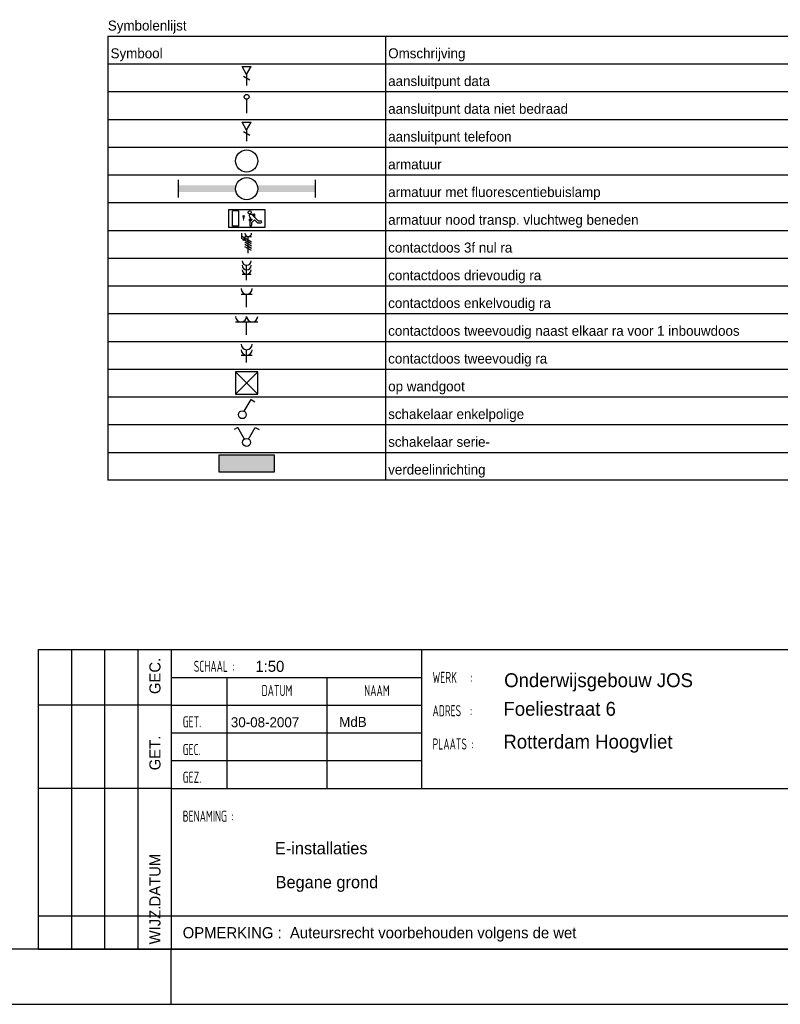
# Model space of a CAD drawing. Extents: x 1860 to 43910, y 0 to 29700.
# Tile 5 of 24: x 32047 to 38897, y 0 to 8870. Entities that reach past the tile are written whole.
import ezdxf
from ezdxf.enums import TextEntityAlignment as Align

# ---------------------------------------------------------------- set-up
doc = ezdxf.new("R2010")
doc.units = 0
doc.header["$LTSCALE"] = 50
doc.layers.get('0').update_dxf_attribs({"color": 8})
for name, color, linetype in [('00att025', 2, 'Continuous'), ('00att035', 3, 'Continuous'), ('00att050', 4, 'Continuous'), ('00kad025', 2, 'Continuous'), ('00kad070', 5, 'Continuous'), ('BL$2----', 7, 'Continuous'), ('BL$4----', 7, 'Continuous'), ('BL$9----', 1, 'Continuous'), ('EL$1----', 3, 'Continuous')]:
    doc.layers.add(name, color=color, linetype=linetype)
doc.styles.add('BURO-018', font='BUROFONT.shx', dxfattribs={"height": 180})
doc.styles.add('BURO-025', font='BUROFONT.shx', dxfattribs={"height": 250})
doc.styles.add('BURO-050', font='BUROFONT.shx', dxfattribs={"height": 500})
doc.styles.get("Standard").update_dxf_attribs({"font": 'ISOCP'})
doc.styles.add('STYLE2', font='isocp2.shx', dxfattribs={"width": 0.7})

# ---------------------------------------------------------------- blocks, each defined once
blk = doc.blocks.new('A1-HOR')
at = {"layer": '00kad025', "linetype": 'Continuous'}
for p, q in [((631, 0), (631, 10)), ((0, 0), (841, 0))]:
    blk.add_line(p, q, dxfattribs=at)
at = {"layer": '00kad070', "linetype": 'Continuous'}
blk.add_line((10, 10), (831, 10), dxfattribs=at)
blk = doc.blocks.new('STEMPEL GEERDIJK-NIEUW')
at = {"ltscale": 0.5}
for p, q in [((-233.9, 63.9), (-206.9, 63.9)), ((-233.9, 9.9), (-233.9, 63.9)), ((-227.9, 9.9), (-227.9, 63.9)), ((-221.9, 9.9), (-221.9, 63.9)), ((-215.9, 9.9), (-215.9, 63.9)), ((-209.9, 58.9), (-164.9, 58.9)), ((-199.9, 38.9), (-199.9, 58.9)), ((-181.9, 38.9), (-181.9, 58.9)), ((-209.9, 53.9), (-233.9, 53.9)), ((-209.9, 53.9), (-164.9, 53.9)), ((-209.9, 48.9), (-164.9, 48.9)), ((-209.9, 43.9), (-164.9, 43.9)), ((-209.9, 38.9), (-233.9, 38.9)), ((-84.9, 15.9), (-233.9, 15.9)), ((-209.9, 9.9), (-233.9, 9.9))]:
    blk.add_line(p, q, dxfattribs=at)
at = {"color": 5, "ltscale": 0.5}
for p, q in [((-209.9, 9.9), (-209.9, 63.9)), ((-209.9, 63.9), (-9.9, 63.9)), ((-164.9, 63.9), (-164.9, 38.9)), ((-209.9, 38.9), (-9.9, 38.9)), ((-9.9, 9.9), (-209.9, 9.9))]:
    blk.add_line(p, q, dxfattribs=at)
at = {"color": 1, "ltscale": 0.5, "style": 'BURO-018'}
for s, p in [('GEC.', (-211.9, 55.9)), ('GET.', (-211.9, 42.16)), ('DATUM', (-211.9, 17.62)), ('WIJZ.', (-211.9, 10.8))]:
    blk.add_text(s, height=2, rotation=90, dxfattribs=at).set_placement(p)
at = {"ltscale": 0.5, "style": 'STYLE2', "width": 0.7}
for s, p in [('SCHAAL :', (-205.9, 59.9)), ('WERK   :', (-162.9, 57.9)), ('ADRES  :', (-162.9, 51.9)), ('GET.', (-207.9, 49.9)), ('PLAATS :', (-162.9, 45.9)), ('GEC.', (-207.9, 44.9)), ('GEZ.', (-207.9, 39.9)), ('BENAMING :', (-207.9, 32.9))]:
    blk.add_text(s, height=2, dxfattribs=at).set_placement(p)
for s, p in [('DATUM', (-190.92, 56.53)), ('NAAM', (-172.92, 56.53))]:
    blk.add_text(s, height=2, dxfattribs=at).set_placement(p, align=Align.MIDDLE)
at = {"color": 1, "ltscale": 0.5, "style": 'BURO-018'}
blk.add_text('OPMERKING :  Auteursrecht voorbehouden volgens de wet', height=2, dxfattribs=at).set_placement((-207.9, 11.9))
for tag, p in [('DIVERSEN', (-68.9, 28.9)), ('AANTALBLAD', (-22.9, 28.9))]:
    blk.add_attdef(tag, p, '', height=2, dxfattribs=at)
at = {"layer": '00att025', "color": 1, "linetype": 'Continuous', "style": 'BURO-018'}
for tag, p in [('WZ_GOEDC', (-230.84, 55.44)), ('WZ_GOEDB', (-225.31, 55.03)), ('WZ_GOEDA', (-218.86, 55.44)), ('WZ_INITSC', (-230.84, 40.33)), ('WZ_INITSB', (-224.74, 40.33)), ('WZ_INITSA', (-218.86, 40.33)), ('WZ_DATUMC', (-230.84, 17.77)), ('WZ_DATUMB', (-224.74, 17.77)), ('WZ_DATUMA', (-218.86, 17.77)), ('WZ_CODEC', (-230.84, 10.75)), ('WZ_CODEB', (-224.74, 10.75)), ('WZ_CODEA', (-218.86, 10.75))]:
    blk.add_attdef(tag, text='', height=1.8, rotation=90, dxfattribs=at).set_placement(p, align=Align.MIDDLE_LEFT)
at = {"layer": '00att025', "color": 1, "linetype": 'Continuous'}
for tag, p, height, style in [('TKSCHAAL', (-194.8, 59.9), 2, 'BURO-018'), ('PRDATUM', (-199.22, 49.92), 1.8, 'BURO-018'), ('PRPRLEID', (-179.44, 45.41), 1.8, 'BURO-018'), ('PROPDRGVR1', (-191.43, 32.85), 2.2, 'BURO-025'), ('TK1OMSCHR', (-191.29, 27.03), 2.2, 'BURO-025'), ('TK2OMSCHR', (-191.17, 20.92), 2.2, 'BURO-025'), ('TKFILE', (-63.11, 11.29), 2, 'BURO-018')]:
    blk.add_attdef(tag, p, '', height=height, dxfattribs=dict(at, style=style))
at = {"layer": '00att025', "color": 2, "linetype": 'Continuous'}
for tag, p, height, style in [('PRVRIJ5', (-150.13, 51.99), 2.5, 'BURO-025'), ('PRVRIJ6', (-150.14, 46.08), 2.5, 'BURO-025'), ('PRNUMMER', (-70.45, 33.85), 3.5, 'BURO-050'), ('TKFORMAAT', (-82.53, 17.51), 4, 'BURO-025')]:
    blk.add_attdef(tag, p, '', height=height, dxfattribs=dict(at, style=style))
at = {"layer": '00att025', "color": 1, "linetype": 'Continuous', "style": 'BURO-018'}
blk.add_attdef('TKINIT', text='', height=1.8, dxfattribs=at).set_placement((-179.71, 50.88), align=Align.MIDDLE_LEFT)
at = {"layer": '00att025', "color": 3, "linetype": 'Continuous', "ltscale": 25, "style": 'BURO-025'}
blk.add_attdef('TKFASE', text='', height=4, dxfattribs=at).set_placement((-71.4, 19.48), align=Align.MIDDLE_LEFT)
at = {"layer": '00att035', "color": 2, "linetype": 'Continuous', "style": 'BURO-025'}
blk.add_attdef('PROMSCHR', (-150, 57.15), '', height=2.5, dxfattribs=at)
at = {"layer": '00att050', "color": 2, "linetype": 'Continuous', "style": 'BURO-025'}
blk.add_attdef('TKTEKNR', text='', height=4, dxfattribs=at).set_placement((-19.64, 19.6), align=Align.MIDDLE_LEFT)
blk = doc.blocks.new('RENVOY1')
at = {"layer": 'BL$9----', "linetype": 'Continuous'}
for p, q in [((0, 5), (150, 5)), ((50, 5), (50, -75))]:
    blk.add_line(p, q, dxfattribs=at)
at = {"layer": 'BL$9----'}
for p, q in [((0, 5), (0, -75)), ((150, -75), (150, 5)), ((0, 0), (150, 0)), ((0, -5), (150, -5)), ((0, -10), (150, -10)), ((0, -15), (150, -15)), ((0, -20), (150, -20)), ((0, -25), (150, -25)), ((0, -30), (150, -30)), ((0, -35), (150, -35)), ((0, -40), (150, -40)), ((0, -45), (150, -45)), ((0, -50), (150, -50)), ((0, -55), (150, -55)), ((0, -60), (150, -60)), ((0, -65), (150, -65)), ((0, -70), (150, -70)), ((150, -75), (0, -75))]:
    blk.add_line(p, q, dxfattribs=at)
at = {"layer": 'BL$9----', "color": 1, "flags": 8}
for tag, p in [('TITEL', (0, 6)), ('KOLOM1', (0.5, 1)), ('KOLOM2', (50.5, 1))]:
    blk.add_attdef(tag, p, '', height=2.5, dxfattribs=at)
blk = doc.blocks.new('RENVOY1ROW')
at = {"layer": 'BL$9----', "color": 1, "flags": 8}
for p in [(0.5, 1), (50.5, 1)]:
    blk.add_attdef('TITEL', p, '', height=2.5, dxfattribs=at)
blk = doc.blocks.new('E00152')
at = {"color": 0, "linetype": 'Continuous'}
for p, q in [((-1.44, 7), (1.44, 7)), ((0, 4.5), (-1.44, 7)), ((0, 4.5), (1.44, 7)), ((-1, 4), (1, 2.85)), ((0, 4.5), (0, 1))]:
    blk.add_line(p, q, dxfattribs=at)
at = {"color": 7, "style": 'BURO-018'}
for tag, p in [('E_COMMENT1', (0, 12)), ('E_DCOM1', (0, 9))]:
    blk.add_attdef(tag, text='', height=1.8, dxfattribs=at).set_placement(p, align=Align.MIDDLE)
at = {"color": 0, "style": 'BURO-018'}
blk.add_attdef('E_TEXT1', text='', height=1.8, dxfattribs=at).set_placement((2.5, 6), align=Align.MIDDLE)
at = {"color": 0, "linetype": 'Continuous', "style": 'BURO-018', "flags": 1}
blk.add_attdef('E_MATCODE', text='', height=1.8, dxfattribs=at).set_placement((0, 0), align=Align.MIDDLE)
blk = doc.blocks.new('E00139')
at = {"color": 0, "linetype": 'Continuous'}
blk.add_line((0, 5.25), (0, 1), dxfattribs=at)
blk.add_circle((0, 6), 0.75, dxfattribs=at)
at = {"color": 7, "style": 'BURO-018'}
for tag, p in [('E_COMMENT1', (0, 12)), ('E_DCOM1', (0, 9))]:
    blk.add_attdef(tag, text='', height=1.8, dxfattribs=at).set_placement(p, align=Align.MIDDLE)
at = {"color": 0, "style": 'BURO-018'}
blk.add_attdef('E_TEXT1', text='', height=1.8, dxfattribs=at).set_placement((2.5, 6), align=Align.MIDDLE)
at = {"color": 0, "linetype": 'Continuous', "style": 'BURO-018', "flags": 1}
blk.add_attdef('E_MATCODE', text='', height=1.8, dxfattribs=at).set_placement((0, 0), align=Align.MIDDLE)
blk = doc.blocks.new('E00154')
at = {"color": 0, "linetype": 'Continuous'}
for p, q in [((-1.44, 7), (1.44, 7)), ((0, 4.5), (-1.44, 7)), ((0, 4.5), (1.44, 7)), ((-1, 4), (1, 2.85)), ((0, 4.5), (0, 1))]:
    blk.add_line(p, q, dxfattribs=at)
at = {"color": 7, "style": 'BURO-018'}
for tag, p in [('E_COMMENT1', (0, 12)), ('E_TEL1', (0, 9))]:
    blk.add_attdef(tag, text='', height=1.8, dxfattribs=at).set_placement(p, align=Align.MIDDLE)
at = {"color": 0, "style": 'BURO-018'}
blk.add_attdef('E_TEXT1', text='', height=1.8, dxfattribs=at).set_placement((2.5, 6), align=Align.MIDDLE)
at = {"color": 0, "linetype": 'Continuous', "style": 'BURO-018', "flags": 1}
blk.add_attdef('E_MATCODE', text='', height=1.8, dxfattribs=at).set_placement((0, 0), align=Align.MIDDLE)
blk = doc.blocks.new('1115B3A')
at = {"color": 0, "linetype": 'Continuous'}
blk.add_circle((0, 0), 2.5, dxfattribs=at)
at = {"color": 0, "linetype": 'Continuous', "style": 'BURO-018'}
for tag, p in [('E_GROEP', (0, 5)), ('E_GKAST', (0, 5)), ('E_ARMCODE', (0, 0)), ('E_SLET', (4.5, -1))]:
    blk.add_attdef(tag, text='', height=1.8, dxfattribs=at).set_placement(p, align=Align.MIDDLE)
blk = doc.blocks.new('1115B61540')
at = {"color": 0}
for p, q in [((-15.4, 2), (-15.4, -2)), ((15.4, 2), (15.4, -2))]:
    blk.add_line(p, q, dxfattribs=at)
at = {"color": 0, "linetype": 'Continuous'}
blk.add_circle((0, 0), 2.5, dxfattribs=at)
at = {"color": 0}
for points in [[(-2.5, 0.75), (-15.4, 0.75), (-2.5, -0.75), (-15.4, -0.75)], [(2.5, 0.75), (15.4, 0.75), (2.5, -0.75), (15.4, -0.75)]]:
    blk.add_solid(points, dxfattribs=at)
at = {"color": 0, "linetype": 'Continuous', "style": 'BURO-018'}
for tag, p in [('E_GROEP', (0, 5)), ('E_GKAST', (0, 5)), ('E_ARMCODE', (0, 0)), ('E_SLET', (4.5, -3))]:
    blk.add_attdef(tag, text='', height=1.8, dxfattribs=at).set_placement(p, align=Align.MIDDLE)
blk = doc.blocks.new('1115C2J')
at = {"color": 0, "linetype": 'Continuous'}
for p, q in [((-4.5, 5.5), (4.5, 5.5)), ((-4.5, 1), (-4.5, 5.5)), ((-1.24, 4.31), (-1.24, 4.91)), ((-0.76, 4.11), (-0.76, 4.91)), ((2, 5.15), (3.5, 5.15)), ((2, 1.35), (2, 5.15)), ((3.5, 5.15), (3.5, 1.35)), ((4.5, 1), (4.5, 5.5)), ((-2.68, 4.35), (-3.52, 4.35)), ((-2.88, 3.87), (-3.52, 3.87)), ((-1.27, 2.26), (-2.88, 3.87)), ((-1.94, 3.61), (-2.68, 4.35)), ((-1.94, 2.93), (-2.04, 2.83)), ((-2.04, 2.83), (-2.04, 2.34)), ((-1.24, 4.31), (-1.94, 3.61)), ((-1.71, 2.7), (-1.72, 2.7)), ((-1.72, 2.7), (-1.72, 2.46)), ((-1.47, 2.46), (-1.72, 2.46)), ((-1.37, 3.5), (-0.76, 4.11)), ((-1.23, 3.35), (-1.37, 3.5)), ((-0.87, 3.71), (-1.23, 3.35)), ((-0.65, 3.49), (-1.01, 3.13)), ((-0.71, 2.83), (-1.01, 3.13)), ((4.5, 1), (-4.5, 1)), ((-0.99, 2.14), (-1.84, 2.14)), ((2, 1.35), (3.5, 1.35))]:
    blk.add_line(p, q, dxfattribs=at)
blk.add_lwpolyline([(0.75, 4, 0, 0.7, 0), (0.75, 2.5, 0.7, 0.7, 0)], format="xyseb", dxfattribs=at)
blk.add_circle((-0.76, 1.75), 0.4, dxfattribs=at)
for centre, radius, start, end in [((-1, 4.91), 0.24, 0, 180), ((-3.52, 4.11), 0.24, 90, 270), ((-0.99, 2.54), 0.4, 225, 45), ((-0.76, 3.6), 0.16, 315, 135), ((-1.84, 2.34), 0.2, 180, 270)]:
    blk.add_arc(centre, radius, start, end, dxfattribs=at)
at = {"color": 0, "linetype": 'Continuous', "style": 'BURO-018'}
for tag, p in [('E_ARMCODE', (0, 12.16)), ('E_GKAST', (0, 12.17)), ('E_GROEP', (0, 8))]:
    blk.add_attdef(tag, text='', height=1.8, dxfattribs=at).set_placement(p, align=Align.MIDDLE)
blk = doc.blocks.new('111304D')
at = {"color": 0, "linetype": 'Continuous'}
for p, q in [((-3, 9.98), (-3, 7.48)), ((-3, 8.73), (1.5, 6.13)), ((-1.5, 8.5), (1.5, 8.5)), ((1.5, 5.13), (-1.5, 6.87)), ((1.5, 4.13), (-1.5, 5.87)), ((1.5, 3.13), (-1.5, 4.87)), ((0, 1), (0, 8.5)), ((1.5, 2.13), (-1.5, 3.87))]:
    blk.add_line(p, q, dxfattribs=at)
at = {"color": 0, "linetype": 'Continuous', "const_width": 0.5}
blk.add_lwpolyline([(-1.68, 7.12, 1), (-2.18, 7.12, 1)], format="xyb", close=True, dxfattribs=at)
at = {"color": 0, "linetype": 'Continuous'}
blk.add_circle((-1.93, 7.12), 0.5, dxfattribs=at)
blk.add_arc((0, 10), 1.5, 180, 0, dxfattribs=at)
at = {"color": 0, "linetype": 'Continuous', "style": 'BURO-018'}
for tag in ['E_GROEP', 'E_GKAST']:
    blk.add_attdef(tag, text='', height=1.8, dxfattribs=at).set_placement((0, 12.5), align=Align.MIDDLE)
at = {"color": 0, "linetype": 'Continuous', "style": 'BURO-018', "flags": 1}
for tag, p in [('E_VERMCODE', (13, 12.5)), ('E_MATCODE', (0, 0))]:
    blk.add_attdef(tag, text='', height=1.8, dxfattribs=at).set_placement(p, align=Align.MIDDLE)
blk = doc.blocks.new('111304B')
at = {"color": 0, "linetype": 'Continuous'}
for p, q in [((0, 1), (0, 6)), ((-1.5, 3), (1.5, 3))]:
    blk.add_line(p, q, dxfattribs=at)
for centre in [(0, 7.5), (0, 6), (0, 4.5)]:
    blk.add_arc(centre, 1.5, 180, 0, dxfattribs=at)
at = {"color": 0, "linetype": 'Continuous', "style": 'BURO-018'}
for tag in ['E_GROEP', 'E_GKAST']:
    blk.add_attdef(tag, text='', height=1.8, dxfattribs=at).set_placement((0, 10), align=Align.MIDDLE)
at = {"color": 0, "linetype": 'Continuous', "style": 'BURO-018', "flags": 1}
for tag, p in [('E_VERMCODE', (13, 10)), ('E_MATCODE', (0, 0))]:
    blk.add_attdef(tag, text='', height=1.8, dxfattribs=at).set_placement(p, align=Align.MIDDLE)
blk = doc.blocks.new('111304')
at = {"color": 0, "linetype": 'Continuous'}
for p, q in [((-1.5, 4.5), (1.5, 4.5)), ((0, 1), (0, 4.5))]:
    blk.add_line(p, q, dxfattribs=at)
blk.add_arc((0, 6), 1.5, 180, 0, dxfattribs=at)
at = {"color": 0, "linetype": 'Continuous', "style": 'BURO-018'}
for tag in ['E_GROEP', 'E_GKAST']:
    blk.add_attdef(tag, text='', height=1.8, dxfattribs=at).set_placement((0, 8.5), align=Align.MIDDLE)
at = {"color": 0, "linetype": 'Continuous', "style": 'BURO-018', "flags": 1}
for tag, p in [('E_VERMCODE', (13, 8.5)), ('E_MATCODE', (0, 0))]:
    blk.add_attdef(tag, text='', height=1.8, dxfattribs=at).set_placement(p, align=Align.MIDDLE)
blk = doc.blocks.new('E00125')
at = {"color": 0, "linetype": 'Continuous'}
for p, q in [((-3, 4.5), (3, 4.5)), ((0, 1), (0, 4.5))]:
    blk.add_line(p, q, dxfattribs=at)
for centre in [(-1.5, 6), (1.5, 6)]:
    blk.add_arc(centre, 1.5, 180, 0, dxfattribs=at)
at = {"color": 0, "linetype": 'Continuous', "style": 'BURO-018'}
for tag in ['E_GROEP', 'E_GKAST']:
    blk.add_attdef(tag, text='', height=1.8, dxfattribs=at).set_placement((0, 8.5), align=Align.MIDDLE)
at = {"color": 0, "linetype": 'Continuous', "style": 'BURO-018', "flags": 1}
for tag, p in [('E_VERMCODE', (13, 8.5)), ('E_MATCODE', (0, 0))]:
    blk.add_attdef(tag, text='', height=1.8, dxfattribs=at).set_placement(p, align=Align.MIDDLE)
blk = doc.blocks.new('111304A')
at = {"color": 0, "linetype": 'Continuous'}
for p, q in [((-1.5, 3), (1.5, 3)), ((0, 1), (0, 4.5))]:
    blk.add_line(p, q, dxfattribs=at)
for centre in [(0, 6), (0, 4.5)]:
    blk.add_arc(centre, 1.5, 180, 0, dxfattribs=at)
at = {"color": 0, "linetype": 'Continuous', "style": 'BURO-018'}
for tag in ['E_GROEP', 'E_GKAST']:
    blk.add_attdef(tag, text='', height=1.8, dxfattribs=at).set_placement((0, 8.5), align=Align.MIDDLE)
at = {"color": 0, "linetype": 'Continuous', "style": 'BURO-018', "flags": 1}
for tag, p in [('E_VERMCODE', (13, 8.5)), ('E_MATCODE', (0, 0))]:
    blk.add_attdef(tag, text='', height=1.8, dxfattribs=at).set_placement(p, align=Align.MIDDLE)
blk = doc.blocks.new('E00112')
at = {"color": 0, "linetype": 'Continuous'}
for p, q in [((0, 1), (-1, 1)), ((-1, 1), (-1, 0)), ((-1, 0), (0, 1)), ((-1, 1), (0, 0)), ((0, 0), (0, 1)), ((-1, 0), (0, 0))]:
    blk.add_line(p, q, dxfattribs=at)
blk = doc.blocks.new('1114A1')
at = {"color": 0, "linetype": 'Continuous'}
for p, q in [((0.62, 3.33), (2.74, 7)), ((2.74, 7), (3.95, 6.3))]:
    blk.add_line(p, q, dxfattribs=at)
blk.add_circle((0, 2.25), 1.25, dxfattribs=at)
at = {"color": 0, "linetype": 'Continuous', "style": 'BURO-018'}
for tag, p in [('E_SLET1', (3.36, 9)), ('E_GKAST', (11.61, 4.38)), ('E_GROEP', (11.61, 1.38))]:
    blk.add_attdef(tag, text='', height=1.8, dxfattribs=at).set_placement(p, align=Align.MIDDLE)
at = {"color": 0, "linetype": 'Continuous', "style": 'BURO-018', "flags": 1}
blk.add_attdef('E_MATCODE', text='', height=1.8, dxfattribs=at).set_placement((0, 0), align=Align.MIDDLE)
blk = doc.blocks.new('111405')
at = {"color": 0, "linetype": 'Continuous'}
for p, q in [((-2.74, 7), (-3.95, 6.3)), ((-0.62, 3.33), (-2.74, 7)), ((0.62, 3.33), (2.74, 7)), ((2.74, 7), (3.95, 6.3))]:
    blk.add_line(p, q, dxfattribs=at)
blk.add_circle((0, 2.25), 1.25, dxfattribs=at)
at = {"color": 0, "linetype": 'Continuous', "style": 'BURO-018'}
for tag, p in [('E_SLET1', (-3.42, 9)), ('E_SLET2', (3.42, 9)), ('E_GKAST', (11.61, 4.38)), ('E_GROEP', (11.61, 1.38))]:
    blk.add_attdef(tag, text='', height=1.8, dxfattribs=at).set_placement(p, align=Align.MIDDLE)
at = {"color": 0, "linetype": 'Continuous', "style": 'BURO-018', "flags": 1}
blk.add_attdef('E_MATCODE', text='', height=1.8, dxfattribs=at).set_placement((0, 0), align=Align.MIDDLE)
blk = doc.blocks.new('1116A4C')
at = {"color": 0, "linetype": 'Continuous'}
for p, q in [((-5, 4), (-5, 1)), ((5, 4), (-5, 4)), ((5, 1), (5, 4)), ((-5, 1), (5, 1))]:
    blk.add_line(p, q, dxfattribs=at)
blk.add_solid([(-5, 4), (-5, 1), (5, 4), (5, 1)], dxfattribs=at)
at = {"color": 0, "linetype": 'Continuous', "style": 'BURO-018'}
for tag, p in [('E_GKAST', (0, 12)), ('E_GROEP', (0, 9)), ('E_KAST', (0, 6))]:
    blk.add_attdef(tag, text='', height=1.8, dxfattribs=at).set_placement(p, align=Align.MIDDLE)
at = {"color": 0, "linetype": 'Continuous', "style": 'BURO-018', "flags": 1}
blk.add_attdef('E_MATCODE', text='', height=1.8, dxfattribs=at).set_placement((0, 0), align=Align.MIDDLE)

msp = doc.modelspace()

# ---------------------------------------------------------------- block references
at = {"layer": 'BL$2----', "xscale": 50, "yscale": 50}
msp.add_blockref('A1-HOR', (1860.2, 0), dxfattribs=at)
at = {"layer": 'BL$4----'}
ref = msp.add_blockref('STEMPEL GEERDIJK-NIEUW', (43910.2, 0), dxfattribs=dict(at, xscale=50, yscale=50))
ref.add_attrib('PROMSCHR', 'Onderwijsgebouw JOS', (36410.3, 2857.3), dxfattribs={"layer": '00att035', "color": 2, "linetype": 'Continuous', "height": 125, "style": 'BURO-025'})
ref.add_attrib('TK2OMSCHR', 'Begane grond', (34351.8, 1045.9), dxfattribs={"layer": '00att025', "color": 1, "linetype": 'Continuous', "height": 110, "style": 'BURO-025'})
ref.add_attrib('TK1OMSCHR', 'E-installaties', (34345.9, 1351.3), dxfattribs={"layer": '00att025', "color": 1, "linetype": 'Continuous', "height": 110, "style": 'BURO-025'})
ref.add_attrib('PRVRIJ5', 'Foeliestraat 6', (36403.8, 2599.5), dxfattribs={"layer": '00att025', "color": 2, "linetype": 'Continuous', "height": 125, "style": 'BURO-025'})
ref.add_attrib('PRVRIJ6', 'Rotterdam Hoogvliet', (36403.1, 2304.1), dxfattribs={"layer": '00att025', "color": 2, "linetype": 'Continuous', "height": 125, "style": 'BURO-025'})
ref.add_attrib('PRDATUM', '30-08-2007', (33949, 2495.9), dxfattribs={"layer": '00att025', "color": 1, "linetype": 'Continuous', "height": 90, "style": 'BURO-018'})
ref.add_attrib('TKSCHAAL', '1:50', (34170, 2995.1), dxfattribs={"layer": '00att025', "color": 1, "linetype": 'Continuous', "height": 100, "style": 'BURO-018'})
ref.add_attrib('TKINIT', 'MdB', dxfattribs={"layer": '00att025', "color": 1, "linetype": 'Continuous', "height": 90, "style": 'BURO-018'}).set_placement((34924.7, 2543.9), align=Align.MIDDLE_LEFT)
at = {"layer": 'BL$9----', "color": 1}
ref = msp.add_blockref('RENVOY1', (32840.9, 8472.5), dxfattribs=dict(at, xscale=50, yscale=50, zscale=50))
ref.add_attrib('TITEL', 'Symbolenlijst', (32840.9, 8772.5), dxfattribs={"color": 1, "height": 90, "style": 'BURO-018'})
ref.add_attrib('KOLOM1', 'Symbool', (32865.9, 8522.5), dxfattribs={"color": 1, "height": 90, "style": 'BURO-018'})
ref.add_attrib('KOLOM2', 'Omschrijving', (35365.9, 8522.5), dxfattribs={"color": 1, "height": 90, "style": 'BURO-018'})
ref = msp.add_blockref('RENVOY1ROW', (32840.9, 8222.5), dxfattribs=dict(at, xscale=50, yscale=50))
ref.add_attrib('KOLOM2', 'aansluitpunt data', (35365.9, 8272.5), dxfattribs={"color": 1, "height": 90, "style": 'BURO-018'})
ref = msp.add_blockref('RENVOY1ROW', (32840.9, 7972.5), dxfattribs=dict(at, xscale=50, yscale=50))
ref.add_attrib('KOLOM2', 'aansluitpunt data niet bedraad', (35365.9, 8022.5), dxfattribs={"color": 1, "height": 90, "style": 'BURO-018'})
ref = msp.add_blockref('RENVOY1ROW', (32840.9, 7722.5), dxfattribs=dict(at, xscale=50, yscale=50))
ref.add_attrib('KOLOM2', 'aansluitpunt telefoon', (35365.9, 7772.5), dxfattribs={"color": 1, "height": 90, "style": 'BURO-018'})
ref = msp.add_blockref('RENVOY1ROW', (32840.9, 7472.5), dxfattribs=dict(at, xscale=50, yscale=50))
ref.add_attrib('KOLOM2', 'armatuur', (35365.9, 7522.5), dxfattribs={"color": 1, "height": 90, "style": 'BURO-018'})
ref = msp.add_blockref('RENVOY1ROW', (32840.9, 7222.5), dxfattribs=dict(at, xscale=50, yscale=50))
ref.add_attrib('KOLOM2', 'armatuur met fluorescentiebuislamp', (35365.9, 7272.5), dxfattribs={"color": 1, "height": 90, "style": 'BURO-018'})
ref = msp.add_blockref('RENVOY1ROW', (32840.9, 6972.5), dxfattribs=dict(at, xscale=50, yscale=50))
ref.add_attrib('KOLOM2', 'armatuur nood transp. vluchtweg beneden', (35365.9, 7022.5), dxfattribs={"color": 1, "height": 90, "style": 'BURO-018'})
ref = msp.add_blockref('RENVOY1ROW', (32840.9, 6722.5), dxfattribs=dict(at, xscale=50, yscale=50))
ref.add_attrib('KOLOM2', 'contactdoos 3f nul ra', (35365.9, 6772.5), dxfattribs={"color": 1, "height": 90, "style": 'BURO-018'})
ref = msp.add_blockref('RENVOY1ROW', (32840.9, 6472.5), dxfattribs=dict(at, xscale=50, yscale=50))
ref.add_attrib('KOLOM2', 'contactdoos drievoudig ra', (35365.9, 6522.5), dxfattribs={"color": 1, "height": 90, "style": 'BURO-018'})
ref = msp.add_blockref('RENVOY1ROW', (32840.9, 6222.5), dxfattribs=dict(at, xscale=50, yscale=50))
ref.add_attrib('KOLOM2', 'contactdoos enkelvoudig ra', (35365.9, 6272.5), dxfattribs={"color": 1, "height": 90, "style": 'BURO-018'})
ref = msp.add_blockref('RENVOY1ROW', (32840.9, 5972.5), dxfattribs=dict(at, xscale=50, yscale=50))
ref.add_attrib('KOLOM2', 'contactdoos tweevoudig naast elkaar ra voor 1 inbouwdoos', (35365.9, 6022.5), dxfattribs={"color": 1, "height": 90, "style": 'BURO-018'})
ref = msp.add_blockref('RENVOY1ROW', (32840.9, 5722.5), dxfattribs=dict(at, xscale=50, yscale=50))
ref.add_attrib('KOLOM2', 'contactdoos tweevoudig ra', (35365.9, 5772.5), dxfattribs={"color": 1, "height": 90, "style": 'BURO-018'})
ref = msp.add_blockref('RENVOY1ROW', (32840.9, 5472.5), dxfattribs=dict(at, xscale=50, yscale=50))
ref.add_attrib('KOLOM2', 'op wandgoot', (35365.9, 5522.5), dxfattribs={"color": 1, "height": 90, "style": 'BURO-018'})
ref = msp.add_blockref('RENVOY1ROW', (32840.9, 5222.5), dxfattribs=dict(at, xscale=50, yscale=50))
ref.add_attrib('KOLOM2', 'schakelaar enkelpolige', (35365.9, 5272.5), dxfattribs={"color": 1, "height": 90, "style": 'BURO-018'})
ref = msp.add_blockref('RENVOY1ROW', (32840.9, 4972.5), dxfattribs=dict(at, xscale=50, yscale=50))
ref.add_attrib('KOLOM2', 'schakelaar serie-', (35365.9, 5022.5), dxfattribs={"color": 1, "height": 90, "style": 'BURO-018'})
ref = msp.add_blockref('RENVOY1ROW', (32840.9, 4722.5), dxfattribs=dict(at, xscale=50, yscale=50))
ref.add_attrib('KOLOM2', 'verdeelinrichting', (35365.9, 4772.5), dxfattribs={"color": 1, "height": 90, "style": 'BURO-018'})
at = {"layer": 'EL$1----', "color": 1}
for name, p, xscale, yscale in [('E00152', (34090.9, 8247.5), 28.57142857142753, 28.57142857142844), ('E00139', (34090.9, 7997.5), 29.62962962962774, 29.62962962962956), ('E00154', (34090.9, 7747.5), 28.57142857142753, 28.57142857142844), ('1115B3A', (34090.9, 7597.5), 40, 40), ('1115B61540', (34090.9, 7347.5), 40, 40), ('111304D', (34105.9, 6747.5), 20, 20), ('111304B', (34090.9, 6497.5), 26.66666666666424, 26.66666666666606), ('111304', (34090.9, 6247.5), 33.33333333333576, 33.33333333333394), ('E00125', (34090.9, 5997.5), 33.33333333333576, 33.33333333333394), ('111304A', (34090.9, 5747.5), 33.33333333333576, 33.33333333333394), ('E00112', (34190.9, 5497.5), 200, 200), ('1114A1', (34052.3, 5247.5), 28.57142857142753, 28.57142857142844), ('111405', (34090.9, 4997.5), 28.57142857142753, 28.57142857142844), ('1116A4C', (34090.9, 4747.5), 50, 50)]:
    msp.add_blockref(name, p, dxfattribs=dict(at, xscale=xscale, yscale=yscale))
at = {"layer": 'EL$1----', "color": 1, "xscale": 36.36363636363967, "yscale": 36.36363636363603, "rotation": 180}
msp.add_blockref('1115C2J', (34090.9, 7197.5), dxfattribs=at)

doc.saveas('drawing.dxf')
